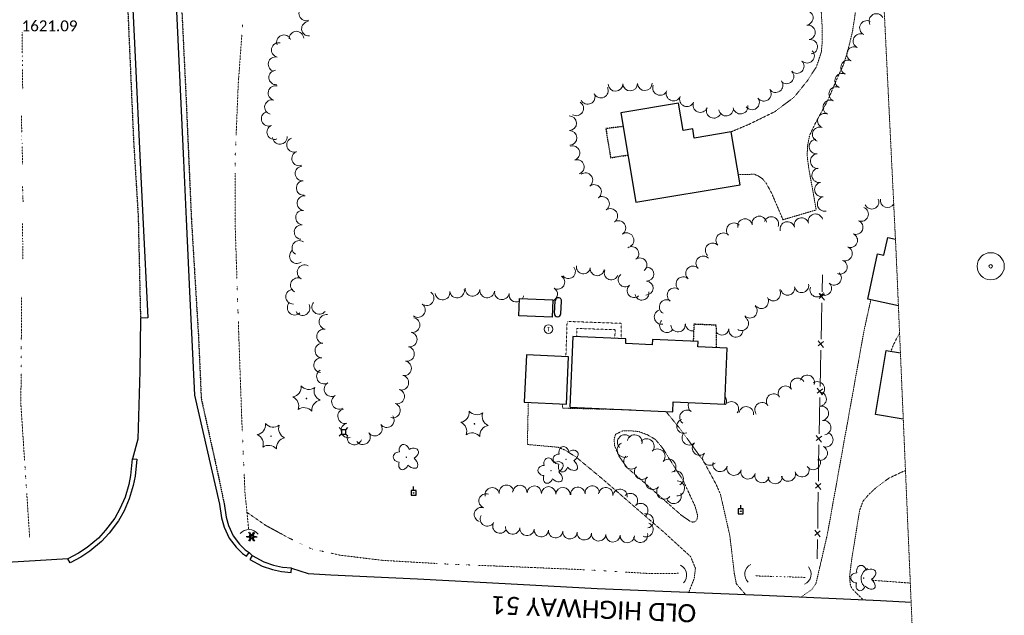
# Model space of a CAD drawing. Extents: x 386237 to 390135, y 96958 to 113752.
# Tile 105 of 116: x 388192 to 388735, y 110631 to 110960. Entities that reach past the tile are written whole.
import ezdxf
from ezdxf.enums import TextEntityAlignment as Align
from ezdxf.lldxf.tags import DXFTag

# ---------------------------------------------------------------- set-up
doc = ezdxf.new("R2010")
doc.units = 0
doc.header["$MEASUREMENT"] = 0
for name, pattern in [('Wisdot3', [0.1875, 0.125, -0.0625]), ('Wisdot5', [0.1, 0.05, -0.05]), ('Wisdot6', [0.375, 0.125, -0.0625, 0.03125, -0.0625, 0.03125, -0.0625])]:
    doc.linetypes.add(name, pattern=pattern)
for name, color, linetype, lineweight in [('E_BLD', 231, 'Continuous', 25), ('E_DRN', 41, 'Continuous', 18), ('E_DWY', 51, 'Wisdot3', 18), ('E_LAND_Vegetation', 81, 'Continuous', 18), ('E_LTG', 21, 'Continuous', 25), ('E_MAP_Limits', 81, 'Wisdot3', 18), ('E_MAP_PassPoints', 41, 'Continuous', 18), ('E_MISCPROP_HvyDash', 231, 'Wisdot3', 25), ('E_MISCPROP_Railing', 31, 'Continuous', 18), ('E_MISCPROP_Solid', 231, 'Continuous', 18), ('E_PATH_Sidewalk', 51, 'Wisdot5', 18), ('E_RDWY', 21, 'Continuous', 25), ('E_RDWY_Gravel', 21, 'Wisdot3', 25), ('E_RDWY_Name', 21, 'Continuous', 18), ('E_UTL_AG_Bold', 31, 'Continuous', 25), ('E_UTL_EPowerPole', 231, 'Eelec', 25), ('E_WTR', 131, 'Wisdot6', 18)]:
    doc.layers.add(name, color=color, linetype=linetype, lineweight=lineweight)
doc.styles.add('CalibriLight', font='calibril.ttf')
tags = doc.linetypes.add('Eelec', pattern='A,0.275,-0.05,["E",CalibriLight,S=0.07,R=0,X=-0.025,Y=-0.035],-0.05,0.875', length=1.25).pattern_tags.tags
tags[6] = DXFTag(74, 10)

# ---------------------------------------------------------------- blocks, each defined once
blk = doc.blocks.new('PP')
at = {"layer": 'E_MAP_PassPoints', "lineweight": 0}
for radius in [7.5, 0.96]:
    blk.add_circle((0, 0), radius, dxfattribs=at)
blk = doc.blocks.new('CULV')
at = {"color": 0, "linetype": 'ByBlock', "lineweight": -2, "transparency": 16777216}
blk.add_arc((0, 12.3), 12.3, 216.8699, 323.1301, dxfattribs=at)
blk = doc.blocks.new('LPOL')
at = {"color": 0, "linetype": 'ByBlock', "lineweight": -2, "transparency": 16777216}
for p, q in [((-4, 0), (-1.5, 0)), ((-0.75, 1.3), (-2, 3.46)), ((0.75, 1.3), (2, 3.46)), ((1.5, 0), (4, 0)), ((-2, -3.46), (-0.75, -1.3)), ((2, -3.46), (0.75, -1.3))]:
    blk.add_line(p, q, dxfattribs=at)
for radius in [1.5, 1.5, 1.5, 0.125]:
    blk.add_circle((0, 0), radius, dxfattribs=at)
blk = doc.blocks.new('PED')
at = {"color": 0, "linetype": 'ByBlock', "lineweight": -2, "transparency": 16777216}
for p, q in [((-2.5, 2.5), (-5.3, 5.3)), ((2.5, 2.5), (5.3, 5.3)), ((-2.5, -2.5), (-5.3, -5.3)), ((2.5, -2.5), (5.3, -5.3))]:
    blk.add_line(p, q, dxfattribs=at)
at = {"color": 0, "linetype": 'ByBlock', "lineweight": -2, "transparency": 16777216, "flags": 128}
blk.add_lwpolyline([(-2.5, -2.5), (2.5, -2.5), (2.5, 2.5), (-2.5, 2.5)], close=True, dxfattribs=at)
blk = doc.blocks.new('CTRE')
at = {"color": 0, "linetype": 'ByBlock', "lineweight": -2, "transparency": 16777216}
blk.add_circle((0, 0), 0.223, dxfattribs=at)
for centre, start, end in [((-11.97, 8.96), 280.2067, 5.97162), ((1.81, 14.92), 220.21132, 305.97623), ((13.83, 5.89), 160.21133, 245.97624), ((-13.83, -5.9), 340.21132, 65.97623), ((-1.81, -14.93), 40.21133, 125.97624)]:
    blk.add_arc(centre, 7.87, start, end, dxfattribs=at)
at = {"color": 0, "linetype": 'ByBlock', "lineweight": -2, "transparency": 16777216, "extrusion": (0, 0, -1)}
blk.add_arc((-12.03, -9.04), 7.87, 354.07279, 79.74889, dxfattribs=at)
blk = doc.blocks.new('PPOL')
at = {"color": 0, "linetype": 'ByBlock', "lineweight": -2, "transparency": 16777216}
blk.add_line((-0.1, 4.5), (-0.1, 11.6), dxfattribs=at)
at = {"color": 0, "linetype": 'ByBlock', "lineweight": -2, "transparency": 16777216, "flags": 128}
blk.add_lwpolyline([(-4.6, -4.5), (4.4, -4.5), (4.4, 4.5), (-4.6, 4.5)], close=True, dxfattribs=at)
at = {"color": 0, "linetype": 'ByBlock', "lineweight": -2, "transparency": 16777216}
blk.add_circle((0, 0), 0.582, dxfattribs=at)
blk = doc.blocks.new('TANK')
at = {"color": 0, "linetype": 'ByBlock', "lineweight": -2, "transparency": 16777216}
blk.add_circle((0, 0), 10.9, dxfattribs=at)
at = {"color": 0, "linetype": 'ByBlock', "lineweight": -2, "transparency": 16777216, "style": 'CalibriLight'}
blk.add_text('T', height=10.8, dxfattribs=at).set_placement((0, 0), align=Align.MIDDLE_CENTER)
blk = doc.blocks.new('DTRE')
at = {"color": 0, "linetype": 'ByBlock', "lineweight": -2, "transparency": 16777216}
blk.add_circle((-0.18, 0), 0.183, dxfattribs=at)
for centre, major_axis, ratio in [((-1.87, 5.32), (1.36, -4.98), 0.782863), ((-5.87, 0.15), (4.93, -0.12), 0.832022), ((4.06, 2.74), (-5.27, -2.93), 0.691916), ((-2.49, -5.24), (1.8, 4.86), 0.716896), ((3.54, -3.71), (-5.01, 4.58), 0.560249)]:
    blk.add_ellipse(centre, major_axis=major_axis, ratio=ratio, start_param=1.570796, end_param=4.712389, dxfattribs=at)

msp = doc.modelspace()

# ---------------------------------------------------------------- linework, layer by layer
at = {"layer": 'E_BLD'}
for p, q in [((388555.19, 110914.11), (388523.33, 110908.8)), ((388557.71, 110898.98), (388555.19, 110914.11)), ((388523.33, 110908.8), (388531.56, 110859.39)), ((388562.97, 110899.86), (388557.71, 110898.98)), ((388563.81, 110894.82), (388562.97, 110899.86)), ((388584.23, 110898.22), (388563.81, 110894.82)), ((388589.1, 110868.98), (388584.23, 110898.22)), ((388531.56, 110859.39), (388589.1, 110868.98)), ((388668.46, 110830.11), (388670.57, 110839.92)), ((388670.57, 110839.92), (388674.83, 110839.01)), ((388659.57, 110805.81), (388664.95, 110830.87)), ((388664.95, 110830.87), (388668.46, 110830.11)), ((388466.98, 110796.74), (388467.36, 110806.27)), ((388467.36, 110806.27), (388485.79, 110805.53)), ((388485.79, 110805.53), (388485.42, 110796.01)), ((388486.69, 110797.95), (388487.14, 110805.03)), ((388490.19, 110797.82), (388490.63, 110804.83)), ((388676.47, 110802.18), (388659.57, 110805.81)), ((388485.42, 110796.01), (388466.98, 110796.74)), ((388496.89, 110785.29), (388495.16, 110746.32)), ((388526.11, 110783.99), (388496.89, 110785.29)), ((388526, 110781.38), (388526.11, 110783.99)), ((388540.58, 110780.73), (388526, 110781.38)), ((388540.72, 110783.69), (388540.58, 110780.73)), ((388566.02, 110782.57), (388540.72, 110783.69)), ((388565.88, 110779.51), (388566.02, 110782.57)), ((388582.08, 110778.79), (388565.88, 110779.51)), ((388580.71, 110748.03), (388582.08, 110778.79)), ((388663.87, 110742.21), (388669.72, 110777.54)), ((388669.72, 110777.54), (388677.58, 110776.24)), ((388471.21, 110775.22), (388469.97, 110749)), ((388494.52, 110774.11), (388471.21, 110775.22)), ((388493.28, 110747.9), (388494.52, 110774.11)), ((388469.97, 110749), (388493.28, 110747.9)), ((388551.93, 110743.8), (388552.17, 110749.3)), ((388552.17, 110749.3), (388580.71, 110748.03)), ((388495.16, 110746.32), (388551.93, 110743.8)), ((388679.15, 110739.68), (388663.87, 110742.21))]:
    msp.add_line(p, q, dxfattribs=at)
for centre, start, end in [((388488.88, 110804.92), 357.1334, 179.5938), ((388488.44, 110797.95), 179.9525, 355.9698)]:
    msp.add_arc(centre, 1.75, start, end, dxfattribs=at)
at = {"layer": 'E_DWY', "flags": 128}
for points in [[(388633.59, 110969.83), (388634.37, 110956.65), (388634.41, 110947.3), (388633.94, 110942.14), (388631.26, 110934.21), (388626.19, 110926.35), (388618.9, 110917.32), (388608.24, 110909.33), (388593.98, 110902.36), (388584.07, 110898.19)], [(388653.56, 110969.67), (388651.2, 110953.98), (388648.51, 110942.62), (388646.23, 110935.52), (388642.24, 110926.71), (388637.49, 110915.56), (388630.56, 110902.8), (388627.46, 110896.21), (388626.34, 110890.55), (388626.13, 110884.95), (388627.04, 110877.94), (388631.14, 110855.16), (388612.79, 110849.75), (388606.47, 110864.51), (388603.63, 110869.69), (388601.52, 110872.29), (388599.37, 110873.75), (388597.02, 110874.85), (388593.61, 110874.74), (388590.07, 110874.74), (388588.16, 110874.66)], [(388622.73, 110641.57), (388628.64, 110645.6), (388631.01, 110649.09), (388637.23, 110675.95), (388657.55, 110788.77), (388661.22, 110805.45)], [(388677.12, 110786.88), (388675.4, 110784.14), (388673.48, 110780.1), (388672.3, 110777.12)], [(388560.81, 110644.18), (388563.82, 110651.81), (388564.49, 110657.38), (388561.8, 110663.87), (388547.44, 110677), (388512.42, 110707.35), (388498.43, 110718.93), (388492.58, 110722.59), (388488.78, 110724.17), (388471.77, 110725.71), (388472.27, 110748.9)], [(388491.12, 110748), (388491.11, 110745.75), (388529.18, 110744.81)], [(388548.15, 110743.97), (388555.8, 110734.64), (388569.05, 110716.39), (388575.97, 110703.55), (388578.3, 110698.16), (388583.42, 110675.63), (388585.96, 110654.38), (388587.07, 110648.85), (388592.07, 110642.92)], [(388552.45, 110714.05), (388546.49, 110723.58), (388542.39, 110728.49), (388538.01, 110731.06), (388533.2, 110732.85), (388528.2, 110733.3), (388524.32, 110733.22), (388520.48, 110731.37), (388519.64, 110729.02), (388519.82, 110725.25), (388522.28, 110719.31), (388526.85, 110712.86), (388532.49, 110707.98), (388538.93, 110702.34)], [(388538.93, 110702.34), (388556.79, 110686.62), (388561.85, 110683.17), (388563.08, 110682.87), (388564.4, 110683.12), (388565.38, 110684.36), (388565.66, 110686.69), (388564.23, 110691.77), (388557.49, 110706.27), (388552.45, 110714.05)], [(388680.37, 110711.24), (388678.9, 110710.76), (388671.31, 110707.16), (388663.99, 110701.8), (388659.85, 110697.83), (388657.04, 110694.55), (388655.04, 110689.3), (388650.61, 110661.69), (388649.56, 110653.24), (388649.61, 110650.91), (388650, 110648.14), (388650.81, 110646.27), (388653.08, 110643.88), (388657.02, 110640)]]:
    msp.add_lwpolyline(points, dxfattribs=at)
at = {"layer": 'E_LAND_Vegetation'}
for centre, radius, start, end in [((388349.73, 110963.57), 4.01, 112.8244, 292.8091), ((388625.36, 110961.14), 4.02, 277.205, 97.1896), ((388664.3, 110959.4), 4.03, 28.0434, 208.0281), ((388351.23, 110955.11), 4.01, 94.4601, 274.4447), ((388626.56, 110953.13), 4.02, 278.6727, 98.6573), ((388659.1, 110955.57), 4.03, 63.9343, 243.919), ((388337.46, 110947.71), 4.01, 22.6234, 202.6081), ((388344.37, 110949.69), 4.01, 2.9091, 182.8938), ((388655.56, 110948.33), 4.03, 63.9343, 243.919), ((388334.55, 110943.39), 4.01, 77.4561, 257.4408), ((388627.77, 110945.17), 4.02, 278.6727, 98.6573), ((388652.01, 110941.09), 4.03, 63.9343, 243.919), ((388332.81, 110935.57), 4.01, 77.4561, 257.4408), ((388626.11, 110940.16), 4.02, 225.0943, 45.079), ((388620.43, 110934.46), 4.02, 225.0943, 45.079), ((388648.73, 110933.81), 4.03, 66.0105, 245.9951), ((388333.12, 110928.24), 4.01, 94.8031, 274.7878), ((388614.75, 110928.76), 4.02, 225.0943, 45.079), ((388645.45, 110926.45), 4.03, 66.0105, 245.9951), ((388332.79, 110919.64), 4.01, 75.7217, 255.7064), ((388512.32, 110920.98), 4.02, 205.7037, 25.6884), ((388520.44, 110924.65), 4.02, 181.2282, 1.2128), ((388528.49, 110924.82), 4.02, 181.2282, 1.2128), ((388536.54, 110924.99), 4.02, 181.2282, 1.2128), ((388544.96, 110922.45), 4.02, 157.1536, 337.1382), ((388608.73, 110923.95), 4.02, 216.1489, 36.1336), ((388642.17, 110919.09), 4.03, 66.0105, 245.9951), ((388505.07, 110917.49), 4.02, 205.7037, 25.6884), ((388552.37, 110919.33), 4.02, 157.1536, 337.1382), ((388559.79, 110916.17), 4.02, 156.7339, 336.7185), ((388602.24, 110919.21), 4.02, 216.1489, 36.1336), ((388330.81, 110911.87), 4.01, 75.7217, 255.7064), ((388498.77, 110911.16), 4.02, 239.4333, 59.418), ((388567.18, 110912.99), 4.02, 156.7339, 336.7185), ((388589.36, 110912.11), 4.02, 188.1167, 8.1014), ((388595.74, 110914.46), 4.02, 216.1489, 36.1336), ((388638.9, 110911.73), 4.03, 66.0105, 245.9951), ((388329.03, 110905.44), 4.01, 112.3086, 292.2933), ((388494.85, 110902.97), 4.02, 271.6712, 91.6559), ((388574.58, 110909.81), 4.02, 156.7339, 336.7185), ((388581.4, 110910.98), 4.02, 188.1167, 8.1014), ((388635.89, 110904.39), 4.03, 69.3632, 249.3479), ((388332.07, 110898.03), 4.01, 112.3086, 292.2933), ((388633.05, 110896.84), 4.03, 69.3632, 249.3479), ((388335.23, 110895.42), 4.01, 183.7188, 3.7035), ((388495.09, 110894.93), 4.02, 271.6712, 91.6559), ((388343.04, 110891.04), 4.01, 110.3381, 290.3227), ((388496.64, 110886.52), 4.02, 287.6415, 107.6262), ((388631.25, 110890.1), 4.03, 94.8717, 274.8564), ((388345.82, 110883.53), 4.01, 110.3381, 290.3227), ((388631.94, 110882.07), 4.03, 94.8717, 274.8564), ((388347.69, 110875.23), 4.01, 94.7653, 274.75), ((388499.08, 110878.85), 4.02, 287.6415, 107.6262), ((388503.78, 110871.56), 4.02, 306.5829, 126.5675), ((388632.75, 110874.27), 4.03, 100.798, 280.7827), ((388348.35, 110867.24), 4.01, 94.7653, 274.75), ((388508.58, 110865.1), 4.02, 306.5829, 126.5675), ((388634.26, 110866.36), 4.03, 100.798, 280.7827), ((388348.71, 110858.89), 4.01, 84.5472, 264.5319), ((388513.03, 110858.51), 4.02, 303.9491, 123.9338), ((388635.77, 110858.44), 4.03, 100.798, 280.7827), ((388661.76, 110859.51), 3.92, 202.4801, 22.4648), ((388670.43, 110860.34), 3.92, 168.274, 331.523), ((388347.95, 110850.91), 4.01, 84.5472, 264.5319), ((388517.52, 110851.83), 4.02, 303.9491, 123.9338), ((388630.74, 110848.89), 4.03, 15.3308, 195.3154), ((388655.98, 110852.81), 3.92, 247.5361, 67.5208), ((388347.19, 110842.93), 4.01, 84.5472, 264.5319), ((388522.01, 110845.15), 4.02, 303.9491, 123.9338), ((388585.66, 110843.94), 4.03, 43.5603, 223.5449), ((388591.83, 110846.21), 4.03, 10.4479, 190.4326), ((388599.75, 110847.67), 4.03, 10.4479, 190.4326), ((388606.35, 110847.37), 4.03, 338.6988, 158.6835), ((388615.2, 110844.63), 4.03, 15.3308, 195.3154), ((388622.97, 110846.76), 4.03, 15.3308, 195.3154), ((388652.99, 110845.56), 3.92, 247.5361, 67.5208), ((388526.5, 110838.48), 4.02, 303.9491, 123.9338), ((388579.82, 110838.39), 4.03, 43.5603, 223.5449), ((388649.99, 110838.32), 3.92, 247.5361, 67.5208), ((388345.98, 110834.15), 4.05, 57.1293, 237.1139), ((388573.98, 110832.83), 4.03, 43.5603, 223.5449), ((388344.63, 110829.62), 4.05, 125.7591, 305.7438), ((388529.38, 110831.03), 3.85, 305.8123, 125.7969), ((388647.11, 110830.97), 3.92, 248.9455, 68.9302), ((388348.89, 110820.78), 4.05, 62.3332, 242.3179), ((388533.89, 110824.79), 3.85, 305.8123, 125.7969), ((388568.81, 110825.67), 4.02, 43.7647, 223.7493), ((388644.29, 110823.65), 3.92, 248.9455, 68.9302), ((388494.39, 110821.16), 3.85, 218.0468, 38.0315), ((388502.67, 110823.72), 3.85, 172.3642, 352.3488), ((388510.3, 110822.7), 3.85, 172.3642, 352.3488), ((388518.06, 110820.41), 3.85, 160.5631, 340.5478), ((388525.72, 110816.55), 3.85, 129.9936, 309.9783), ((388537.69, 110819.73), 3.85, 266.9864, 86.9711), ((388563.16, 110820.17), 4.02, 47.9829, 227.9676), ((388641.06, 110817.55), 3.92, 226.1798, 46.1645), ((388345.13, 110813.6), 4.05, 62.3332, 242.3179), ((388488.52, 110815.28), 3.85, 238.7477, 58.7323), ((388537.28, 110812.04), 3.85, 266.9864, 86.9711), ((388557.78, 110814.2), 4.02, 47.9829, 227.9676), ((388623.08, 110813.44), 3.92, 190.4843, 10.4689), ((388635.63, 110811.89), 3.92, 226.1798, 46.1645), ((388342.53, 110807.27), 4.05, 91.8648, 271.8495), ((388416.16, 110806.47), 4.05, 234.1048, 54.0895), ((388424.95, 110809.54), 4.05, 187.842, 7.8267), ((388432.97, 110810.65), 4.05, 187.842, 7.8267), ((388441.51, 110811.6), 4.05, 173.8892, 353.8739), ((388449.56, 110810.74), 4.05, 173.8892, 353.8739), ((388457.72, 110809.69), 4.05, 170.5334, 350.5181), ((388465.7, 110808.36), 4.05, 170.5334, 293.1465), ((388484.52, 110808.69), 3.85, 289.0535, 58.7323), ((388530.67, 110810.65), 3.85, 129.9936, 309.9783), ((388534.96, 110809.21), 3.85, 192.0097, 11.9943), ((388552.95, 110808.09), 4.02, 54.5585, 234.5432), ((388607.48, 110808.87), 3.92, 212.61, 32.5947), ((388615.36, 110812.02), 3.92, 190.4843, 10.4689), ((388631.56, 110811.07), 3.92, 157.3422, 337.3268), ((388343.41, 110801.19), 4.05, 134.7282, 314.7129), ((388356.95, 110801.63), 4.05, 141.5929, 321.5776), ((388411.41, 110799.91), 4.05, 234.1048, 54.0895), ((388465.7, 110808.36), 4.05, 327.7447, 350.5181), ((388548.6, 110801.59), 4.02, 60.4063, 240.3909), ((388600.87, 110804.65), 3.92, 212.61, 32.5947), ((388347.76, 110800.99), 4.05, 208.4624, 28.4471), ((388545.82, 110796.05), 4.02, 100.1282, 280.1129), ((388594.59, 110799.4), 3.92, 222.8174, 42.8021), ((388360.9, 110793.37), 4.05, 80.764, 260.7486), ((388408.42, 110791.59), 4.05, 259.0862, 79.0709), ((388548.73, 110791.46), 4.02, 136.7465, 316.7311), ((388554.89, 110791.85), 4.02, 184.169, 4.1537), ((388562.98, 110792.36), 4.02, 182.1915, 279.9581), ((388589.88, 110792.5), 3.92, 238.0491, 58.0338), ((388359.6, 110785.38), 4.05, 80.764, 260.7486), ((388406.88, 110783.64), 4.05, 259.0862, 79.0709), ((388579.07, 110790.02), 3.92, 215.2004, 351.4794), ((388586.82, 110788.86), 3.92, 171.4947, 351.4794), ((388358.65, 110777.51), 4.05, 85.2758, 265.2605), ((388405.34, 110775.7), 4.05, 258.8923, 78.877), ((388357.98, 110769.44), 4.05, 85.2758, 265.2605), ((388403.77, 110767.75), 4.05, 258.8923, 78.877), ((388359.54, 110763.21), 4.05, 120.8006, 300.7853), ((388363.69, 110756.25), 4.05, 120.8006, 300.7853), ((388402.21, 110759.81), 4.05, 258.8923, 78.877), ((388620.84, 110758.33), 3.99, 32.6588, 212.6435), ((388626.17, 110760.01), 3.99, 343.3611, 163.3458), ((388631.73, 110756.42), 3.99, 305.5405, 125.5252), ((388399.92, 110752.26), 4.05, 253.1337, 73.1184), ((388614.13, 110754.02), 3.99, 32.6588, 212.6435), ((388632.73, 110750.78), 3.99, 278.9646, 98.9493), ((388367.83, 110749.3), 4.05, 120.8006, 300.7853), ((388564.51, 110747), 3.99, 151.4522, 231.8751), ((388577.71, 110749.88), 3.99, 325.6955, 36.8971), ((388584.3, 110745.39), 3.99, 325.6955, 145.6802), ((388601.24, 110744.91), 3.99, 36.8767, 216.8614), ((388607.62, 110749.69), 3.99, 36.8767, 216.8614), ((388371.25, 110741.35), 4.05, 103.1162, 283.1009), ((388397.57, 110744.51), 4.05, 253.1337, 73.1184), ((388559.8, 110740.69), 3.99, 54.5956, 234.5803), ((388592.56, 110742.64), 3.99, 350.561, 170.5457), ((388633.97, 110742.9), 3.99, 278.9977, 98.9824), ((388394.2, 110739.17), 4.05, 215.4921, 35.4767), ((388558.19, 110735.82), 3.99, 111.5037, 291.4884), ((388635.22, 110735.02), 3.99, 278.9977, 98.9824), ((388373.09, 110733.46), 4.05, 103.1162, 283.1009), ((388387.61, 110734.47), 4.05, 215.4921, 35.4767), ((388376.32, 110729.57), 4.05, 162.7649, 342.7496), ((388381.01, 110729.77), 4.05, 215.4921, 35.4767), ((388525.56, 110726.96), 4.13, 44.0145, 223.9992), ((388530.95, 110726.92), 4.13, 346.8899, 166.8746), ((388537.57, 110724.76), 4.13, 316.9082, 136.8929), ((388561.1, 110729.42), 3.99, 135.1312, 315.1159), ((388636.46, 110728.3), 3.99, 247.0673, 67.052), ((388525.41, 110722.74), 4.13, 115.3795, 295.3642), ((388543.6, 110719.12), 4.13, 316.9082, 136.8929), ((388566.75, 110723.79), 3.99, 135.1312, 315.1159), ((388633.35, 110720.96), 3.99, 247.0673, 67.052), ((388529.09, 110716.31), 4.13, 135.4588, 315.4435), ((388549.62, 110713.48), 4.13, 316.9082, 136.8929), ((388572.43, 110718.25), 3.99, 136.1788, 316.1635), ((388629.48, 110715.79), 3.99, 213.8778, 33.8625), ((388534.99, 110710.58), 4.13, 136.1816, 316.1663), ((388553.72, 110706.97), 4.13, 302.1445, 122.1292), ((388578.1, 110714.71), 3.99, 165.2065, 345.1912), ((388585.81, 110712.67), 3.99, 165.2065, 345.1912), ((388593.52, 110710.64), 3.99, 165.2065, 345.1912), ((388623.3, 110711.8), 3.99, 197.6513, 17.6359), ((388540.93, 110705.04), 4.13, 139.5988, 319.5834), ((388554.34, 110701.5), 4.13, 267.9715, 87.9561), ((388601.23, 110708.6), 3.99, 165.2065, 345.1912), ((388608.53, 110708.02), 3.99, 181.1835, 1.1681), ((388615.7, 110709.38), 3.99, 197.6513, 17.6359), ((388452.38, 110697.94), 3.97, 10.4799, 190.4646), ((388460.19, 110699.38), 3.97, 10.4799, 190.4646), ((388467.61, 110699.29), 3.97, 357.0593, 177.044), ((388475.55, 110698.88), 3.97, 357.1165, 177.1012), ((388483.48, 110698.48), 3.97, 357.1165, 177.1012), ((388491.41, 110698.08), 3.97, 357.1165, 177.1012), ((388499.61, 110698.22), 3.97, 4.8604, 184.8451), ((388507.52, 110698.89), 3.97, 4.8604, 184.8451), ((388514.99, 110698.01), 3.97, 353.3157, 173.3003), ((388522.88, 110697.09), 3.97, 353.3157, 173.3003), ((388547.22, 110699.69), 4.13, 139.5988, 319.5834), ((388449.01, 110694.56), 3.97, 71.0839, 251.0685), ((388528.62, 110694.79), 3.97, 315.586, 135.5707), ((388552.55, 110697.21), 4.13, 199.7729, 19.7576), ((388446.44, 110687.04), 3.97, 71.0839, 251.0685), ((388534.29, 110689.23), 3.97, 315.586, 135.5707), ((388449.7, 110684.59), 3.97, 150.4555, 330.4402), ((388537.39, 110683.53), 3.97, 283.4457, 103.4304), ((388456.61, 110680.67), 3.97, 150.4555, 330.4402), ((388463.68, 110680.15), 3.97, 174.5431, 354.5278), ((388471.59, 110679.39), 3.97, 174.5431, 354.5278), ((388479.45, 110678.7), 3.97, 175.8775, 355.8622), ((388487.37, 110678.13), 3.97, 175.8775, 355.8622), ((388537.19, 110678.67), 3.97, 246.1289, 66.1136), ((388495.29, 110677.56), 3.97, 175.8775, 355.8622), ((388503.21, 110676.99), 3.97, 175.8775, 355.8622), ((388511.13, 110676.42), 3.97, 175.8775, 355.8622), ((388519.01, 110675.85), 3.97, 177.1607, 357.1454), ((388526.94, 110675.46), 3.97, 177.1607, 357.1454), ((388534.18, 110675.61), 3.97, 194.7007, 14.6854)]:
    msp.add_arc(centre, radius, start, end, dxfattribs=at)
at = {"layer": 'E_MAP_Limits', "lineweight": 0, "flags": 128}
for points in [[(388625.76, 111838.06), (388675.28, 110829.85)], [(388675.26, 110830.18), (388714.93, 109906.14)]]:
    msp.add_lwpolyline(points, dxfattribs=at)
at = {"layer": 'E_MISCPROP_HvyDash', "flags": 128}
for points in [[(388524.59, 110901.23), (388523.94, 110901.12), (388515.07, 110899.99), (388517.67, 110883.95), (388526.31, 110885.29), (388527.22, 110885.44)], [(388563.46, 110782.68), (388563.46, 110782.79), (388563.82, 110792.23), (388575.82, 110791.69), (388575.95, 110780.05), (388575.9, 110779.07)]]:
    msp.add_lwpolyline(points, dxfattribs=at)
at = {"layer": 'E_MISCPROP_Railing'}
for p, q in [((388632.71, 110808.97), (388635.68, 110805.43)), ((388635.75, 110808.75), (388632.72, 110806.19)), ((388632.18, 110782.85), (388635.15, 110779.3)), ((388635.22, 110782.63), (388632.19, 110780.07)), ((388631.65, 110756.73), (388634.61, 110753.19)), ((388634.68, 110756.51), (388631.66, 110753.95)), ((388631.12, 110730.61), (388634.08, 110727.06)), ((388634.15, 110730.39), (388631.12, 110727.83)), ((388630.68, 110704.48), (388633.66, 110700.95)), ((388633.72, 110704.27), (388630.7, 110701.7)), ((388630.28, 110678.36), (388633.26, 110674.83)), ((388633.31, 110678.15), (388630.3, 110675.58))]:
    msp.add_line(p, q, dxfattribs=at)
at = {"layer": 'E_MISCPROP_Railing', "flags": 128}
for points in [[(388634.56, 110819.36), (388634.37, 110810.03)], [(388634.24, 110803.86), (388634.02, 110793.24)], [(388634.02, 110793.24), (388633.83, 110783.91)], [(388633.71, 110777.74), (388633.49, 110767.12)], [(388633.49, 110767.12), (388633.3, 110757.79)], [(388633.18, 110751.62), (388632.96, 110741)], [(388632.96, 110741), (388632.77, 110731.67)], [(388632.64, 110725.5), (388632.62, 110724.35), (388632.47, 110714.88)], [(388632.47, 110714.88), (388632.33, 110705.54)], [(388632.23, 110699.37), (388632.07, 110688.76)], [(388632.07, 110688.76), (388631.93, 110679.42)], [(388631.83, 110673.25), (388631.67, 110662.63)]]:
    msp.add_lwpolyline(points, dxfattribs=at)
at = {"layer": 'E_PATH_Sidewalk', "flags": 128}
for points in [[(388493.01, 110774.18), (388493.68, 110793.62), (388523.44, 110792.56), (388523.51, 110784.1)], [(388520.03, 110784.26), (388520.18, 110789.06), (388499.09, 110789.74), (388498.95, 110785.19)]]:
    msp.add_lwpolyline(points, dxfattribs=at)
at = {"layer": 'E_RDWY', "flags": 128}
for points in [[(388213.42, 111815.68), (388216.02, 111764.69), (388219.18, 111698.65), (388222.47, 111627.24), (388224.28, 111590.69), (388226.64, 111541.42), (388230.03, 111473.6), (388232.93, 111411.67), (388235.48, 111357.67), (388238.49, 111295.8), (388240.53, 111248.81), (388243.01, 111195.07), (388245.54, 111141.34), (388248.58, 111080.77), (388251.32, 111022.02), (388254.95, 110947.18), (388258.5, 110873.5), (388259.67, 110851.15)], [(388256.27, 111612.81), (388247.52, 111612.47), (388251.02, 111536.05), (388254.55, 111463.49), (388258.06, 111387.85), (388261.63, 111311.21), (388265.4, 111231.51), (388269.16, 111152.81), (388272.07, 111093.4), (388275.28, 111025.68), (388278.57, 110956.91), (388282.11, 110882.45), (388283.55, 110849.95)], [(388259.67, 110851.15), (388262.37, 110795.54), (388258.33, 110795.41), (388258.04, 110766.11), (388256.92, 110728.58), (388253.86, 110717.79), (388256.25, 110717.56)], [(388283.55, 110849.95), (388285.43, 110810.2), (388288.16, 110752.84), (388302, 110692.85)], [(388253.76, 110717.8), (388252.84, 110708.52), (388251.89, 110703.68), (388249.81, 110696.59), (388247, 110690.15), (388244.11, 110684.99), (388239.09, 110678.39), (388235.07, 110674.04), (388228.97, 110668.81), (388224.09, 110665.77), (388218.27, 110662.65)], [(388256.25, 110717.56), (388255.32, 110708.15), (388254.32, 110703.08), (388252.17, 110695.73), (388249.25, 110689.04), (388246.21, 110683.61), (388241.01, 110676.78), (388236.81, 110672.24), (388230.45, 110666.79), (388225.34, 110663.6), (388219.46, 110660.45)], [(388302, 110692.85), (388303.11, 110685.19), (388304.47, 110680.1), (388307.22, 110674.11), (388311.04, 110668.98), (388314.57, 110665.6), (388316.88, 110664.02), (388318.28, 110666.09)], [(388304.47, 110693.21), (388305.57, 110685.69), (388306.83, 110680.95), (388309.38, 110675.4), (388312.92, 110670.64), (388316.15, 110667.54), (388318.28, 110666.09)], [(388219.46, 110660.45), (388218.27, 110662.65), (388200.21, 110661.46), (388152.89, 110658.71), (388112.76, 110657), (388060.15, 110655.26), (388005.92, 110653.93), (387953.45, 110653.41), (387889.37, 110653.48), (387881.62, 110653.65)], [(388319.87, 110664.4), (388318.28, 110666.09)], [(388319.87, 110664.4), (388318.69, 110662.2), (388325.44, 110658.57), (388331.08, 110656.69), (388336.21, 110655.56), (388341.37, 110655.09)], [(388319.87, 110664.4), (388326.44, 110660.88), (388331.74, 110659.1), (388336.59, 110658.03), (388341.59, 110657.58)], [(388341.37, 110655.09), (388341.58, 110657.48), (388350.75, 110654.56), (388363.36, 110653.71), (388411.17, 110651.58), (388459.44, 110649.02), (388510.25, 110646.29), (388551.17, 110644.57), (388601.31, 110642.55), (388666.67, 110639.56), (388683.48, 110638.75)]]:
    msp.add_lwpolyline(points, dxfattribs=at)
at = {"layer": 'E_RDWY_Gravel', "flags": 128}
for points in [[(388210.81, 111815.86), (388213.5, 111759.45), (388217.18, 111681.14), (388220.47, 111610.57), (388223.78, 111538.89), (388227.86, 111456.08), (388231.25, 111387.48), (388233.24, 111343.83), (388236.65, 111269.7), (388240.11, 111195.73), (388244.18, 111112.3), (388247.56, 111039.51), (388251.41, 110963.73), (388254.46, 110894.26), (388257.06, 110851.66)], [(388258.76, 111612.71), (388256.06, 111602.3), (388255.78, 111595.46), (388255.04, 111539.73), (388254.88, 111521.38), (388257.71, 111460.57), (388259.66, 111414.12), (388263.08, 111341.55), (388266.48, 111271.05), (388269.84, 111200.27), (388273.21, 111129.37), (388276.73, 111055.25), (388280.36, 110981.07), (388283.44, 110917.31), (388286.39, 110850.25)], [(388257.06, 110851.66), (388258.33, 110795.41)], [(388286.39, 110850.25), (388290.23, 110786.91), (388291.86, 110750.99), (388300.72, 110710.95), (388304.47, 110693.21)]]:
    msp.add_lwpolyline(points, dxfattribs=at)
at = {"layer": 'E_WTR', "flags": 128}
for points in [[(388314.68, 110957.72), (388314.54, 110955.81)], [(388192.99, 110952.97), (388193.12, 110941.65)], [(388314.26, 110951.99), (388312.25, 110924.57), (388312.24, 110924.26)], [(388193.14, 110940.09), (388193.15, 110939.31)], [(388193.16, 110937.75), (388193.17, 110936.97)], [(388193.19, 110935.41), (388193.2, 110934.63)], [(388193.22, 110933.07), (388193.34, 110921.75)], [(388312.24, 110924.26), (388311.09, 110896.48)], [(388192.59, 110907.5), (388192.84, 110897.64)], [(388192.88, 110896.28), (388192.9, 110895.6)], [(388192.93, 110894.25), (388192.95, 110893.57)], [(388192.98, 110892.21), (388193, 110891.53)], [(388193.04, 110890.17), (388193.29, 110880.31)], [(388310.93, 110892.65), (388310.85, 110890.73)], [(388310.69, 110886.9), (388310.61, 110884.98)], [(388310.57, 110881.15), (388310.57, 110879.23)], [(388310.56, 110875.39), (388310.53, 110847.58)], [(388193.26, 110868.08), (388193.36, 110864.98)], [(388193.38, 110864.56), (388193.39, 110864.34)], [(388193.4, 110863.92), (388193.41, 110863.7)], [(388193.42, 110863.28), (388193.43, 110863.06)], [(388193.44, 110862.64), (388193.55, 110859.54)], [(388193.24, 110847.66), (388193.3, 110840.54)], [(388310.53, 110847.58), (388311.53, 110817.03)], [(388193.31, 110839.56), (388193.31, 110839.07)], [(388193.32, 110838.09), (388193.33, 110837.6)], [(388193.34, 110836.62), (388193.34, 110836.13)], [(388193.35, 110835.15), (388193.42, 110828.03)], [(388311.67, 110812.81), (388311.74, 110810.71)], [(388192.73, 110807.27), (388192.58, 110783.2)], [(388311.87, 110806.49), (388311.94, 110804.39)], [(388312.08, 110800.17), (388312.15, 110798.06)], [(388312.29, 110793.85), (388312.53, 110786.52), (388313.36, 110763.3)], [(388192.55, 110779.88), (388192.54, 110778.22)], [(388192.52, 110774.9), (388192.51, 110773.24)], [(388192.46, 110764.94), (388192.34, 110747.68), (388192.79, 110740.89)], [(388192.49, 110769.92), (388192.48, 110768.26)], [(388313.36, 110763.3), (388314.22, 110739.29), (388314.5, 110732.75)], [(388192.79, 110740.89), (388194.38, 110716.88)], [(388314.69, 110728.54), (388314.78, 110726.43)], [(388314.96, 110722.22), (388315.06, 110720.11)], [(388194.6, 110713.57), (388194.71, 110711.91)], [(388315.24, 110715.9), (388315.33, 110713.79)], [(388194.93, 110708.6), (388195.04, 110706.95)], [(388315.52, 110709.58), (388315.99, 110698.88), (388318, 110679.12)], [(388195.25, 110703.63), (388195.36, 110701.98)], [(388195.58, 110698.67), (388197.17, 110674.66)], [(388317.07, 110688.26), (388327.45, 110681.03), (388340.07, 110674.19), (388342.3, 110673.11)], [(388345.97, 110671.34), (388347.8, 110670.46)], [(388351.46, 110668.68), (388352.62, 110668.12), (388353.35, 110667.96)], [(388357.33, 110667.09), (388359.32, 110666.65)], [(388363.29, 110665.77), (388368.5, 110664.62), (388391.92, 110661.77), (388392.51, 110661.74)], [(388392.51, 110661.74), (388421.98, 110660.04)], [(388426.04, 110659.81), (388428.08, 110659.69)], [(388432.14, 110659.52), (388434.18, 110659.44)], [(388438.25, 110659.28), (388440.28, 110659.2)], [(388444.35, 110659.04), (388463.5, 110658.3), (388473.84, 110657.86)], [(388473.84, 110657.86), (388503.33, 110656.6)], [(388507.39, 110656.37), (388509.42, 110656.25)], [(388513.49, 110656.01), (388515.52, 110655.89)], [(388519.58, 110655.66), (388521.62, 110655.54)], [(388525.68, 110655.3), (388539.03, 110654.52), (388555.17, 110654.63)], [(388597.36, 110653.22), (388607.58, 110652.91)], [(388608.99, 110652.87), (388609.7, 110652.85)], [(388611.11, 110652.8), (388611.81, 110652.78)], [(388613.22, 110652.74), (388613.93, 110652.72)], [(388615.34, 110652.67), (388625.56, 110652.36)], [(388661.76, 110650.82), (388683.03, 110649.24)]]:
    msp.add_lwpolyline(points, dxfattribs=at)

# ---------------------------------------------------------------- block references
at = {"layer": 'E_DRN'}
for p, xscale, yscale, zscale, rotation in [((388318.37, 110678.79), 0.4999999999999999, 0.4999999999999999, 0.4999999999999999, 177.946983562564), ((388559.56, 110654.63), 0.5, 0.5, 0.5, 99.80955562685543), ((388591.81, 110655.03), 0.5, 0.5, 0.5, 261.3384349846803), ((388628.17, 110652.86), 0.5, 0.5, 0.5, 77.34018508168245), ((388656.01, 110652.83), 0.5, 0.5, 0.5, 259.5484482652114)]:
    msp.add_blockref('CULV', p, dxfattribs=dict(at, xscale=xscale, yscale=yscale, zscale=zscale, rotation=rotation))
at = {"layer": 'E_LAND_Vegetation'}
for name, p, xscale, yscale, zscale in [('CTRE', (388349.86, 110751.08), 0.7108526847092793, 0.7108526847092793, 0.7108526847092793), ('CTRE', (388442.57, 110737.12), 0.7108526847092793, 0.7108526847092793, 0.7108526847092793), ('CTRE', (388330.31, 110730.27), 0.7108526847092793, 0.7108526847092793, 0.7108526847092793), ('DTRE', (388405.11, 110718.71), 0.6769248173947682, 0.6769248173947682, 0.6769248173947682), ('DTRE', (388493.23, 110717.52), 0.6769248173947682, 0.6769248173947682, 0.6769248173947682), ('DTRE', (388484.93, 110711.24), 0.6769248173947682, 0.6769248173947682, 0.6769248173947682), ('DTRE', (388657.46, 110651.98), 0.6769248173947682, 0.6769248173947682, 0.6769248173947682)]:
    msp.add_blockref(name, p, dxfattribs=dict(at, xscale=xscale, yscale=yscale, zscale=zscale))
at = {"layer": 'E_LTG', "xscale": 0.692840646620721, "yscale": 0.692840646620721, "zscale": 0.692840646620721}
for p in [(388319.44, 110674.92), (388319.97, 110674.72)]:
    msp.add_blockref('LPOL', p, dxfattribs=at)
at = {"layer": 'E_MAP_PassPoints', "lineweight": 0}
msp.add_blockref('PP', (388727.39, 110824.05), dxfattribs=at)
msp.add_blockref('PP', (388727.39, 110824.05), dxfattribs=at)
at = {"layer": 'E_MISCPROP_Solid', "xscale": 0.2206654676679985, "yscale": 0.2206654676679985, "zscale": 0.2206654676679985}
msp.add_blockref('TANK', (388483.45, 110789.41), dxfattribs=at)
at = {"layer": 'E_UTL_AG_Bold', "xscale": 0.4503659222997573, "yscale": 0.4503659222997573, "zscale": 0.4503659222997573}
msp.add_blockref('PED', (388370.41, 110732.61), dxfattribs=at)
at = {"layer": 'E_UTL_EPowerPole', "xscale": 0.2981736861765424, "yscale": 0.2981736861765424, "zscale": 0.2981736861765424}
for p in [(388409.02, 110699), (388589.51, 110688.85)]:
    msp.add_blockref('PPOL', p, dxfattribs=at)

# ---------------------------------------------------------------- texts
at = {"layer": 'E_MAP_PassPoints', "lineweight": 0, "style": 'CalibriLight'}
msp.add_text('1621.09', height=6, dxfattribs=at).set_placement((388192.76, 110953.71))
msp.add_text('1621.09', height=6, dxfattribs=at).set_placement((388192.76, 110953.71))
at = {"layer": 'E_RDWY_Name', "style": 'CalibriLight'}
msp.add_text('OLD HIGHWAY 51', height=10, rotation=177.6016, dxfattribs=at).set_placement((388565.11, 110637.4))

doc.saveas('drawing.dxf')
